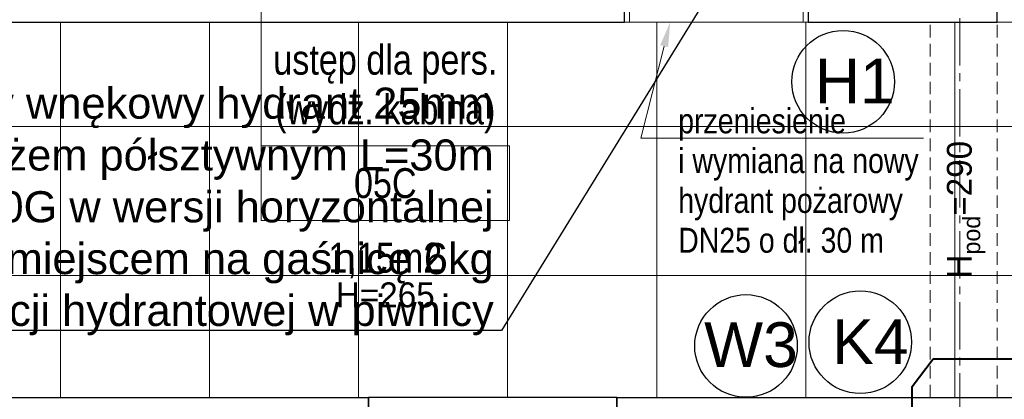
# Model space of a CAD drawing. Header units: millimetres. Extents: x -291747 to 77132, y 46721 to 203932.
# Tile 41 of 110: x 67667 to 68064, y 91063 to 91216. Entities that reach past the tile are written whole.
import ezdxf
from ezdxf import colors
from ezdxf.entities.mleader import LeaderData, LeaderLine
from ezdxf.enums import TextEntityAlignment as Align
from ezdxf.math import Vec2, Vec3

# ---------------------------------------------------------------- set-up
doc = ezdxf.new("R2010")
doc.units = ezdxf.units.MM
doc.header["$MEASUREMENT"] = 0
doc.linetypes.add('xreff_LSN_szatnie_PW_rzuty_14$0$CENTER2', pattern=[28.575, 19.05, -3.175, 3.175, -3.175])
doc.linetypes.add('xreff_LSN_szatnie_PW_rzuty_14$0$DASHED', pattern=[19.05, 12.7, -6.35])
doc.layers.get('0').update_dxf_attribs({"lineweight": 9})
for name, color, linetype, lineweight in [('FL-p.poż. opisy', 5, 'Continuous', 30), ('FL-xref', 250, 'Continuous', 9), ('FL_opisy_kanaliza', 1, 'Continuous', 25), ('FL_opisy_woda', 7, 'Continuous', 25), ('FL_Skropliny', 13, 'SKR_LINE', 40), ('xreff_LSN_szatnie_PW_rzuty_14$0$A hydrant', 8, 'Continuous', 13), ('xreff_LSN_szatnie_PW_rzuty_14$0$A opis', 252, 'Continuous', 9), ('xreff_LSN_szatnie_PW_rzuty_14$0$A opis pom', 252, 'Continuous', 9), ('xreff_LSN_szatnie_PW_rzuty_14$0$A opis pom pow', 252, 'Continuous', 9), ('xreff_LSN_szatnie_PW_rzuty_14$0$A opis technologia', 8, 'Continuous', 13), ('xreff_LSN_szatnie_PW_rzuty_14$0$A sufit', 252, 'Continuous', 9), ('xreff_LSN_szatnie_PW_rzuty_14$0$A sufit obrys', 252, 'Continuous', 9), ('xreff_LSN_szatnie_PW_rzuty_14$0$A widok wyżej', 252, 'xreff_LSN_szatnie_PW_rzuty_14$0$DASHED', 9), ('xreff_LSN_szatnie_PW_rzuty_14$0$A-Wall', 252, 'Continuous', 9), ('xreff_LSN_szatnie_PW_rzuty_14$0$S-Grid-Iden', 8, 'xreff_LSN_szatnie_PW_rzuty_14$0$CENTER2', 9)]:
    doc.layers.add(name, color=color, linetype=linetype, lineweight=lineweight)
doc.styles.get("Standard").update_dxf_attribs({"font": 'arial.ttf'})
doc.styles.add('xreff_LSN_szatnie_PW_rzuty_14$0$Standard', font='txt')
doc.styles.add('xreff_LSN_szatnie_PW_rzuty_14$0$STYL ASA', font='ARIALN.TTF')
doc.linetypes.add('SKR_LINE', pattern='A,12.7,-5.08,["SKR",Standard,S=2.54,R=0,X=-2.54,Y=-1.27],-6.35', length=24.13)
doc.dimstyles.get("Standard").update_dxf_attribs({"dimtxt": 0.18, "dimasz": 0.18, "dimexe": 0.18, "dimexo": 0.0625, "dimgap": 0.09, "dimtad": 0, "dimtih": 1, "dimtoh": 1, "dimdec": 4, "dimzin": 0, "dimdsep": 46, "dimtxsty": 'Standard', "dimcen": 0.09, "dimadec": 0, "dimazin": 0, "dimtfac": 1, "dimtdec": 4, "dimtofl": 0, "dimtmove": 0, "dimatfit": 3, "dimfxl": 1, "dimtolj": 1, "dimtzin": 0, "dimarcsym": 0})

# ---------------------------------------------------------------- blocks, each defined once
blk = doc.blocks.new('xreff_LSN_szatnie_PW_rzuty_14$0$tag wn')
blk.add_lwpolyline([(-25, -7.5), (25, -7.5), (25, 7.5), (-25, 7.5)], close=True)
at = {"style": 'xreff_LSN_szatnie_PW_rzuty_14$0$STYL ASA'}
blk.add_attdef('ROOM:NO', text='', height=6, dxfattribs=at).set_placement((0, 0), align=Align.MIDDLE_CENTER)
at = {"layer": 'xreff_LSN_szatnie_PW_rzuty_14$0$A opis pom pow', "style": 'xreff_LSN_szatnie_PW_rzuty_14$0$STYL ASA'}
blk.add_attdef('ROOM:AREA', text='', height=6, dxfattribs=at).set_placement((0, -15), align=Align.MIDDLE_CENTER)
blk = doc.blocks.new('xreff_LSN_szatnie_PW_rzuty_14')
at = {"layer": 'xreff_LSN_szatnie_PW_rzuty_14$0$A hydrant'}
blk.add_lwpolyline([(67982.68, 91240.22), (67982.68, 91215.22), (67912.68, 91215.22), (67912.68, 91240.22)], close=True, dxfattribs=at)
at = {"layer": 'xreff_LSN_szatnie_PW_rzuty_14$0$A opis pom'}
blk.add_lwpolyline([(67764.45, 91165.42), (67764.45, 91365.42)], dxfattribs=at)
at = {"layer": 'xreff_LSN_szatnie_PW_rzuty_14$0$A sufit', "linetype": 'Continuous', "lineweight": 9}
for p, q in [((67683.68, 91064.22), (67683.68, 91215.22)), ((67743.68, 91064.22), (67743.68, 91215.22)), ((67803.68, 91064.22), (67803.68, 91215.22)), ((67863.68, 91064.22), (67863.68, 91215.22)), ((67923.68, 91064.22), (67923.68, 91215.22)), ((67983.68, 91064.22), (67983.68, 91215.22)), ((68043.68, 91064.22), (68043.68, 91215.22)), ((67461.68, 91173.22), (68634.68, 91173.22)), ((67461.68, 91113.22), (68634.68, 91113.22))]:
    blk.add_line(p, q, dxfattribs=at)
at = {"layer": 'xreff_LSN_szatnie_PW_rzuty_14$0$A sufit obrys'}
blk.add_lwpolyline([(68266.68, 91215.22), (68060.68, 91215.22), (68060.68, 91215.22), (67461.68, 91215.22), (67461.68, 91064.22), (68634.68, 91064.22), (68634.68, 91212.22), (68266.68, 91212.22)], close=True, dxfattribs=at)
at = {"layer": 'xreff_LSN_szatnie_PW_rzuty_14$0$A widok wyżej', "linetype": 'xreff_LSN_szatnie_PW_rzuty_14$0$DASHED', "lineweight": 9, "ltscale": 0.2}
blk.add_line((67907.68, 91064.22), (67807.68, 91064.22), dxfattribs=at)
at = {"layer": 'xreff_LSN_szatnie_PW_rzuty_14$0$A widok wyżej', "ltscale": 0.4}
for points in [[(68033.68, 91064.22), (68033.68, 91215.22)], [(68060.68, 91064.22), (68060.68, 91215.22)]]:
    blk.add_lwpolyline(points, dxfattribs=at)
at = {"layer": 'xreff_LSN_szatnie_PW_rzuty_14$0$A-Wall', "linetype": 'Continuous', "lineweight": 25}
for p, q in [((68060.68, 91215.22), (68060.68, 91272.22)), ((67984.68, 91249.22), (67984.68, 91215.22)), ((67910.68, 91215.22), (67910.68, 91230.22)), ((67655.68, 91215.22), (67910.68, 91215.22)), ((67984.68, 91215.22), (68060.68, 91215.22)), ((67645.68, 91064.22), (67807.68, 91064.22)), ((67807.68, 91049.22), (67807.68, 91064.22)), ((67907.68, 91064.22), (67807.68, 91064.22)), ((67807.68, 91064.22), (67807.68, 91059.22)), ((67907.68, 91064.22), (67907.68, 91049.22)), ((67907.68, 91064.22), (68131.68, 91064.22)), ((67907.68, 91059.22), (67907.68, 91064.22))]:
    blk.add_line(p, q, dxfattribs=at)
at = {"layer": 'xreff_LSN_szatnie_PW_rzuty_14$0$S-Grid-Iden'}
blk.add_lwpolyline([(68045.68, 92131.22), (68045.68, 90539.22)], dxfattribs=at)
at = {"layer": 'xreff_LSN_szatnie_PW_rzuty_14$0$A opis pom', "linetype": 'Continuous', "lineweight": 9, "xscale": 2, "yscale": 2, "zscale": 2}
blk.add_blockref('xreff_LSN_szatnie_PW_rzuty_14$0$tag wn', (67814.45, 91150.42), dxfattribs=at).add_auto_attribs({'ROOM:NO': '05C', 'ROOM:AREA': '1,15m2'})
at = {"layer": 'xreff_LSN_szatnie_PW_rzuty_14$0$A opis', "linetype": 'Continuous', "lineweight": 9, "insert": (68047.18, 91139.72), "char_height": 10, "attachment_point": 5, "rotation": 90, "style": 'xreff_LSN_szatnie_PW_rzuty_14$0$Standard'}
blk.add_mtext_dynamic_manual_height_columns('\\A1;\\pxqc;H{\\H0.7x;\\S^ pod;}=290', width=72.7481, gutter_width=1, heights=[0], dxfattribs=at)
at = {"layer": 'xreff_LSN_szatnie_PW_rzuty_14$0$A opis', "linetype": 'Continuous', "lineweight": 9, "insert": (67814.45, 91105.42), "char_height": 10, "attachment_point": 5, "style": 'xreff_LSN_szatnie_PW_rzuty_14$0$Standard'}
blk.add_mtext_dynamic_manual_height_columns('\\A1;\\pxqc;H=265', width=72.7481, gutter_width=1, heights=[0], dxfattribs=at)
at = {"layer": 'xreff_LSN_szatnie_PW_rzuty_14$0$A opis technologia', "insert": (67814.45, 91170.42), "char_height": 12, "attachment_point": 8, "style": 'xreff_LSN_szatnie_PW_rzuty_14$0$STYL ASA'}
blk.add_mtext_dynamic_manual_height_columns('ustęp dla pers. (wydz. kabina)', width=122.4092, gutter_width=1, heights=[0], dxfattribs=at)
at = {"layer": 'xreff_LSN_szatnie_PW_rzuty_14$0$A opis', "linetype": 'Continuous', "lineweight": 9}
ml = blk.add_multileader_mtext('Standard', dxfattribs=at)
ml.set_content('przeniesienie\\Pi wymiana na nowy hydrant pożarowy DN25 o dł. 30 m', color=256, style='xreff_LSN_szatnie_PW_rzuty_14$0$STYL ASA')
ml.set_leader_properties()
ml.build(insert=Vec2(0, 0))
ml.multileader.update_dxf_attribs({"text_left_attachment_type": 6, "text_right_attachment_type": 6, "dogleg_length": 3, "arrow_head_size": 10})
ctx = ml.context
ctx.base_point, ctx.char_height, ctx.arrow_head_size, ctx.landing_gap_size, ctx.plane_origin = Vec3(67922.34, 91168.45), 10, 10, 10, Vec3(67647.28, 90690.88)
ctx.left_attachment, ctx.right_attachment = 6, 6
notes = []
notes.append((ctx, [(0, (1, 1, 0), (67917.35, 91168.45), (1, 0), 4.99, [(0, [(67929.13, 91215.22)], 0, [])])]))
ctx.mtext.insert, ctx.mtext.width, ctx.mtext.line_spacing_factor, ctx.mtext.flow_direction = Vec3(67932.34, 91180.45), 97.7958, 0.96, 5
for ctx, leaders in notes:
    for number, flags, end, landing, length, lines in leaders:
        leader = LeaderData()
        leader.index, (leader.has_last_leader_line, leader.has_dogleg_vector, leader.attachment_direction) = number, flags
        leader.last_leader_point, leader.dogleg_vector, leader.dogleg_length = Vec3(end), Vec3(landing), length
        for number, points, colour, breaks in lines:
            line = LeaderLine()
            line.index, line.vertices, line.color, line.breaks = number, Vec3.list(points), colors.encode_raw_color(colour), breaks
            leader.lines.append(line)
        ctx.leaders.append(leader)

msp = doc.modelspace()

# ---------------------------------------------------------------- block references
at = {"layer": 'FL-xref'}
msp.add_blockref('xreff_LSN_szatnie_PW_rzuty_14', (0, 0), dxfattribs=at)

# ---------------------------------------------------------------- next in the draw order: linework, layer by layer
at = {"layer": 'FL-p.poż. opisy'}
msp.add_circle((67998.7, 91191.19), 20.64, dxfattribs=at)
at = {"layer": 'FL_opisy_kanaliza'}
msp.add_circle((68005.62, 91086.42), 20.64, dxfattribs=at)
at = {"layer": 'FL_opisy_woda'}
msp.add_circle((67959.62, 91084.92), 20.64, dxfattribs=at)
at = {"layer": 'FL_Skropliny'}
for p, q in [((68026.5, 91068.55), (68034.89, 91079.76)), ((68034.89, 91079.76), (68140.04, 91079.76)), ((68026.5, 91033.39), (68026.5, 91068.55))]:
    msp.add_line(p, q, dxfattribs=at)

# ---------------------------------------------------------------- next in the draw order: texts
at = {"layer": 'FL-p.poż. opisy'}
for s, insert, char_height, attachment_point in [('H1', (67987.35, 91182.47), 18, 7), ('nowy wnękowy hydrant 25mm\\Pz wężem półsztywnym L=30m\\Ptypu W-25/30G w wersji horyzontalnej\\Pz miejscem na gaśnicę 6kg\\Pzasilanie wyprowadzić z instalacji hydrantowej w piwnicy\\P', (67858.1, 91089.21), 12.5, 9)]:
    msp.add_mtext(s, dxfattribs=dict(at, insert=insert, char_height=char_height, attachment_point=attachment_point))
at = {"layer": 'FL_opisy_kanaliza', "insert": (67994.27, 91077.69), "char_height": 18, "attachment_point": 7}
msp.add_mtext('K4', dxfattribs=at)
at = {"layer": 'FL_opisy_woda', "insert": (67942.77, 91076.19), "char_height": 18, "attachment_point": 7}
msp.add_mtext('W3', dxfattribs=at)

# ---------------------------------------------------------------- next in the draw order: leaders
at = {"layer": 'FL-p.poż. opisy', "annotation_type": 0, "has_hookline": 1, "hookline_direction": 1, "text_width": 435.84}
msp.add_leader([(67946.86, 91229.96), (67861.22, 91091.13), (67858.72, 91091.13)], dimstyle='Standard', override={"dimtxt": 2.5, "dimasz": 2.5, "dimexe": 1.25, "dimexo": 0.625, "dimgap": 0.625, "dimtad": 1, "dimtih": 0, "dimtoh": 0, "dimdec": 2, "dimzin": 8, "dimdsep": 44, "dimcen": 2.5, "dimtdec": 2, "dimtofl": 1, "dimldrblk": 'None', "dimtolj": 0, "dimtzin": 8}, dxfattribs=at)

doc.saveas('drawing.dxf')
